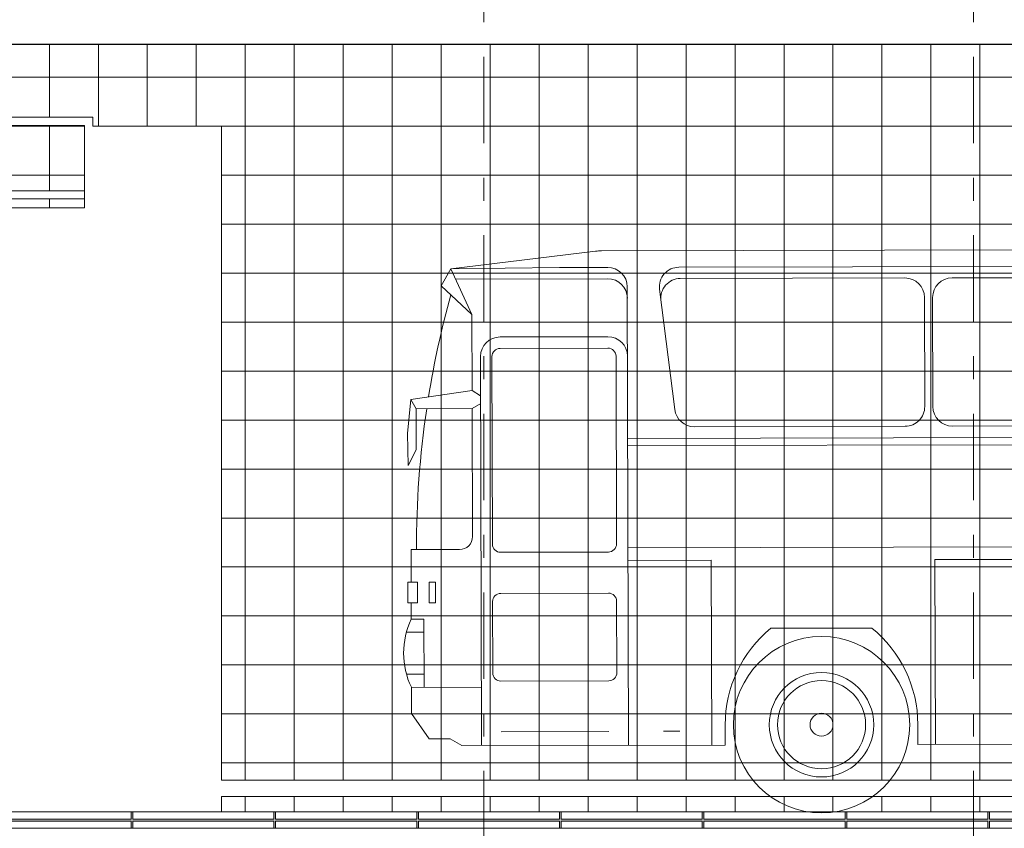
# Model space of a CAD drawing. Header units: centimetres. Extents: x -396 to 14490, y -515 to 1122.
# Tile 62 of 73: x 11843 to 12446, y 12 to 507. Entities that reach past the tile are written whole.
import ezdxf
from ezdxf.enums import TextEntityAlignment as Align

# ---------------------------------------------------------------- set-up
doc = ezdxf.new("R2010")
doc.units = ezdxf.units.CM
doc.header["$MEASUREMENT"] = 0
doc.linetypes.add('Przerywana podwójnie', pattern=[109.361107, 52.916665, -21.166666, 14.111111, -21.166666])
for name, color, linetype, lineweight in [('0_Nr_pióra__21', 7, 'Continuous', 20), ('0_Nr_pióra__93', 9, 'Continuous', 20), ('299-A Wymiary Opisy_Nr_pióra__11', 7, 'Continuous', 0), ('320 - W Umeblowanie_Nr_pióra__2', 7, 'Continuous', 20), ('410-K Osie główne_Nr_pióra__11', 7, 'Continuous', 0), ('420-K Ściany_Nr_pióra__13', 7, 'Continuous', 25), ('460 - Stropy_Nr_pióra__11', 7, 'Continuous', 0), ('Nowe_199-Z Wymiary i opisy_Nr_pióra__135', 5, 'Continuous', 20)]:
    doc.layers.add(name, color=color, linetype=linetype, lineweight=lineweight)
for name, color, linetype in [('299-A Wymiary Opisy', 7, 'Continuous'), ('320 - W Umeblowanie', 7, 'Continuous'), ('410-K Osie główne', 7, 'Continuous'), ('420-K Ściany', 7, 'Continuous'), ('460 - Stropy', 7, 'Continuous')]:
    doc.layers.add(name, color=color, linetype=linetype)
doc.styles.add('STYL_AUTOMATYCZNY_1', font='arial.ttf')
doc.styles.add('STYL_AUTOMATYCZNY_2', font='arial.ttf')
doc.dimstyles.new('STYL_AUTOMATYCZNY__2', dxfattribs={"dimtxt": 13, "dimasz": 7.6, "dimexe": 0.18, "dimexo": 0.0625, "dimgap": 0, "dimtad": 1, "dimdec": 0, "dimzin": 0, "dimdsep": 46, "dimtxsty": 'STYL_AUTOMATYCZNY_1', "dimblk": 'ARROWHEAD_2', "dimblk1": 'ARROWHEAD_2', "dimblk2": 'ARROWHEAD_2', "dimcen": 0.09, "dimclrd": 7, "dimclre": 7, "dimclrt": 7, "dimadec": 0, "dimazin": 0, "dimtfac": 1, "dimtdec": 4, "dimtmove": 0, "dimatfit": 3, "dimfxl": 0, "dimtolj": 1, "dimtzin": 0, "dimarcsym": 0})
doc.dimstyles.new('STYL_AUTOMATYCZNY__3', dxfattribs={"dimtxt": 0.18, "dimasz": 14.592, "dimexe": 0.18, "dimexo": 0.0625, "dimgap": 0, "dimtad": 0, "dimtih": 1, "dimtoh": 1, "dimdec": 4, "dimzin": 0, "dimdsep": 46, "dimcen": 0.09, "dimadec": 0, "dimazin": 0, "dimtfac": 1, "dimtdec": 4, "dimtmove": 0, "dimatfit": 3, "dimldrblk": 'ARROWHEAD_5', "dimfxl": 0, "dimtolj": 1, "dimtzin": 0, "dimarcsym": 0})

# ---------------------------------------------------------------- blocks, each defined once
blk = doc.blocks.new('ElemPrzekroju_161_2', base_point=(13661.33, 21.87))
at = {"layer": '460 - Stropy', "linetype": 'Continuous', "lineweight": 0, "true_color": 0x000000}
for points in [[(11911.45, 11.87), (11912.45, 11.87), (11912.45, 21.87), (11911.45, 21.87)], [(11998.9, 11.87), (11999.9, 11.87), (11999.9, 21.87), (11998.9, 21.87)], [(12086.36, 11.87), (12087.36, 11.87), (12087.36, 21.87), (12086.36, 21.87)], [(12173.82, 11.87), (12174.82, 11.87), (12174.82, 21.87), (12173.82, 21.87)], [(12261.28, 11.87), (12262.28, 11.87), (12262.28, 21.87), (12261.28, 21.87)], [(12348.74, 11.87), (12349.74, 11.87), (12349.74, 21.87), (12348.74, 21.87)], [(12436.2, 11.87), (12437.2, 11.87), (12437.2, 21.87), (12436.2, 21.87)], [(11911.45, 16.24), (11911.45, 17.51), (11824.99, 17.51), (11824.99, 16.24)], [(11998.9, 16.24), (11998.9, 17.51), (11912.45, 17.51), (11912.45, 16.24)], [(11999.9, 16.24), (12086.36, 16.24), (12086.36, 17.51), (11999.9, 17.51)], [(12173.82, 16.24), (12173.82, 17.51), (12087.36, 17.51), (12087.36, 16.24)], [(12174.82, 16.24), (12261.28, 16.24), (12261.28, 17.51), (12174.82, 17.51)], [(12348.74, 16.24), (12348.74, 17.51), (12262.28, 17.51), (12262.28, 16.24)], [(12349.74, 16.24), (12436.2, 16.24), (12436.2, 17.51), (12349.74, 17.51)], [(12523.65, 16.24), (12523.65, 17.51), (12437.2, 17.51), (12437.2, 16.24)]]:
    blk.add_hatch(color=18, dxfattribs=at).paths.add_polyline_path(points)
at = {"layer": '460 - Stropy_Nr_pióra__11', "color": 7, "linetype": 'Continuous', "lineweight": 0}
for p, q in [((11824.99, 21.87), (11911.45, 21.87)), ((11911.45, 21.87), (11911.45, 17.51)), ((11912.45, 21.87), (11911.45, 21.87)), ((11912.45, 21.87), (11998.9, 21.87)), ((11912.45, 21.87), (11912.45, 17.51)), ((11998.9, 21.87), (11998.9, 17.51)), ((11999.9, 21.87), (11998.9, 21.87)), ((11999.9, 21.87), (12086.36, 21.87)), ((11999.9, 21.87), (11999.9, 17.51)), ((12086.36, 21.87), (12086.36, 17.51)), ((12087.36, 21.87), (12086.36, 21.87)), ((12087.36, 21.87), (12173.82, 21.87)), ((12087.36, 21.87), (12087.36, 17.51)), ((12173.82, 21.87), (12173.82, 17.51)), ((12174.82, 21.87), (12173.82, 21.87)), ((12174.82, 21.87), (12261.28, 21.87)), ((12174.82, 21.87), (12174.82, 17.51)), ((12261.28, 21.87), (12261.28, 17.51)), ((12262.28, 21.87), (12261.28, 21.87)), ((12262.28, 21.87), (12348.74, 21.87)), ((12262.28, 21.87), (12262.28, 17.51)), ((12348.74, 21.87), (12348.74, 17.51)), ((12349.74, 21.87), (12348.74, 21.87)), ((12349.74, 21.87), (12436.2, 21.87)), ((12349.74, 21.87), (12349.74, 17.51)), ((12436.2, 21.87), (12436.2, 17.51)), ((12437.2, 21.87), (12436.2, 21.87)), ((12437.2, 21.87), (12523.65, 21.87)), ((12437.2, 21.87), (12437.2, 17.51)), ((11911.45, 17.51), (11824.99, 17.51)), ((11911.45, 16.24), (11824.99, 16.24)), ((11911.45, 16.24), (11911.45, 11.87)), ((11998.9, 17.51), (11912.45, 17.51)), ((11912.45, 16.24), (11912.45, 11.87)), ((11998.9, 16.24), (11912.45, 16.24)), ((11998.9, 16.24), (11998.9, 11.87)), ((12086.36, 17.51), (11999.9, 17.51)), ((11999.9, 16.24), (11999.9, 11.87)), ((12086.36, 16.24), (11999.9, 16.24)), ((12086.36, 16.24), (12086.36, 11.87)), ((12173.82, 17.51), (12087.36, 17.51)), ((12087.36, 16.24), (12087.36, 11.87)), ((12173.82, 16.24), (12087.36, 16.24)), ((12173.82, 16.24), (12173.82, 11.87)), ((12261.28, 17.51), (12174.82, 17.51)), ((12174.82, 16.24), (12174.82, 11.87)), ((12261.28, 16.24), (12174.82, 16.24)), ((12261.28, 16.24), (12261.28, 11.87)), ((12348.74, 17.51), (12262.28, 17.51)), ((12262.28, 16.24), (12262.28, 11.87)), ((12348.74, 16.24), (12262.28, 16.24)), ((12348.74, 16.24), (12348.74, 11.87)), ((12436.2, 17.51), (12349.74, 17.51)), ((12349.74, 16.24), (12349.74, 11.87)), ((12436.2, 16.24), (12349.74, 16.24)), ((12436.2, 16.24), (12436.2, 11.87)), ((12523.65, 17.51), (12437.2, 17.51)), ((12437.2, 16.24), (12437.2, 11.87)), ((12523.65, 16.24), (12437.2, 16.24)), ((11824.99, 11.87), (11911.45, 11.87)), ((11912.45, 11.87), (11911.45, 11.87)), ((11912.45, 11.87), (11998.9, 11.87)), ((11999.9, 11.87), (11998.9, 11.87)), ((11999.9, 11.87), (12086.36, 11.87)), ((12087.36, 11.87), (12086.36, 11.87)), ((12087.36, 11.87), (12173.82, 11.87)), ((12174.82, 11.87), (12173.82, 11.87)), ((12174.82, 11.87), (12261.28, 11.87)), ((12262.28, 11.87), (12261.28, 11.87)), ((12262.28, 11.87), (12348.74, 11.87)), ((12349.74, 11.87), (12348.74, 11.87)), ((12349.74, 11.87), (12436.2, 11.87)), ((12437.2, 11.87), (12436.2, 11.87)), ((12437.2, 11.87), (12523.65, 11.87))]:
    blk.add_line(p, q, dxfattribs=at)
blk = doc.blocks.new('ElemPrzekroju_169_2', base_point=(13661.33, 21.87))
at = {"layer": '420-K Ściany_Nr_pióra__13', "color": 7, "linetype": 'Continuous', "lineweight": 25}
blk.add_line((13601.85, 491.87), (10655.46, 491.87), dxfattribs=at)
blk = doc.blocks.new('Symbol autobusu[4]_2', base_point=(12076.87, 20.68))
at = {"layer": '320 - W Umeblowanie_Nr_pióra__2', "color": 7, "linetype": 'Continuous', "lineweight": 20}
for p, q in [((12195.96, 365.3), (12107.19, 354.46)), ((12890.62, 367.2), (12199.52, 365.53)), ((13246.53, 357.92), (12246.96, 355.49)), ((12107.19, 354.46), (12101.38, 344.07)), ((12173.87, 355.32), (12107.19, 354.46)), ((12120.23, 326.6), (12107.19, 354.46)), ((12203.34, 355.39), (12173.87, 355.32)), ((12101.38, 344.07), (12120.23, 326.6)), ((12203.36, 348.46), (12110.11, 348.23)), ((12385.36, 348.9), (12247.84, 348.56)), ((12547.42, 349.29), (12414.36, 348.97)), ((12216.06, 62.73), (12215.37, 343.42)), ((12244.48, 268.28), (12235.08, 341.98)), ((12397.39, 336.93), (12397.55, 270.14)), ((12402.39, 336.94), (12402.55, 270.15)), ((12120.23, 326.6), (12120.34, 279.9)), ((12137.45, 312.79), (12203.45, 312.95)), ((12137.47, 305.79), (12203.46, 305.95)), ((12126.06, 62.51), (12125.48, 300.76)), ((12132.76, 185.88), (12132.48, 300.78)), ((12208.48, 300.96), (12208.76, 186.06)), ((12120.34, 279.9), (12082.68, 274.56)), ((12120.34, 279.9), (12125.54, 276.67)), ((12082.68, 274.56), (12080.64, 253.69)), ((12086.03, 268.79), (12082.68, 274.56)), ((12120.37, 268.87), (12125.55, 272.13)), ((12086.03, 268.79), (12120.37, 268.87)), ((12086.09, 243.69), (12086.03, 268.79)), ((12120.37, 268.87), (12120.56, 190.6)), ((12080.64, 253.69), (12081.11, 234.08)), ((12385.58, 258.11), (12256.41, 257.8)), ((12414.58, 258.18), (12547.64, 258.51)), ((12215.6, 250.66), (13280.96, 253.25)), ((12215.61, 246.21), (13283.35, 248.8)), ((12081.11, 234.08), (12086.09, 243.69)), ((12112.58, 182.58), (12082.88, 182.51)), ((12082.88, 182.51), (12082.93, 162.58)), ((12203.77, 181.05), (12137.77, 180.89)), ((13251.2, 186.17), (12215.76, 183.65)), ((12215.78, 175.95), (12266.77, 176.08)), ((12266.77, 176.08), (12267.05, 62.85)), ((12558.84, 176.79), (12403.78, 176.41)), ((12403.78, 176.41), (12404.06, 63.18)), ((12080.93, 162.57), (12086.76, 162.59)), ((12080.93, 162.57), (12080.96, 149.94)), ((12086.76, 162.59), (12086.79, 149.95)), ((12094.06, 162.6), (12097.89, 162.61)), ((12094.06, 162.6), (12094.09, 149.97)), ((12097.89, 162.61), (12097.92, 149.98)), ((12137.83, 155.73), (12203.83, 155.89)), ((12208.84, 150.91), (12208.95, 107.19)), ((12086.79, 149.95), (12080.96, 149.94)), ((12082.96, 149.94), (12082.98, 139.96)), ((12097.92, 149.98), (12094.09, 149.97)), ((12132.95, 107.01), (12132.85, 150.72)), ((12082.98, 139.96), (12090.73, 139.98)), ((12090.73, 139.98), (12090.83, 98.21)), ((12365.12, 134.53), (12303.25, 134.38)), ((12090.75, 131.91), (12080.04, 131.88)), ((12090.81, 106.28), (12080.11, 106.26)), ((12083.08, 98.19), (12125.97, 98.3)), ((12083.12, 82.25), (12083.08, 98.19)), ((12203.96, 102.18), (12137.96, 102.02)), ((12093.91, 66.63), (12083.12, 82.25)), ((12275.36, 62.87), (12275.33, 75.16)), ((12393.36, 63.16), (12393.33, 75.44)), ((12106.85, 66.66), (12093.91, 66.63)), ((12114.08, 62.48), (12106.85, 66.66)), ((12204.03, 71.17), (12138.04, 71.01)), ((12247.55, 71.28), (12237.55, 71.25)), ((12275.36, 62.87), (12114.08, 62.48)), ((12393.36, 63.16), (12909.71, 64.41))]:
    blk.add_line(p, q, dxfattribs=at)
for radius in [54, 32, 27, 7]:
    blk.add_circle((12334.33, 75.3), radius, dxfattribs=at)
for centre, radius, start, end in [((12199.6, 335.53), 30, 90.13913, 96.96259), ((12203.37, 343.39), 12, 0.13913, 90.13913), ((12246.99, 343.49), 12, 90.13913, 187.26415), ((12203.39, 336.46), 12, 0.13913, 90.13913), ((12247.87, 336.56), 12, 90.13913, 187.26415), ((12385.39, 336.9), 12, 0.13913, 90.13913), ((12414.39, 336.97), 12, 90.13913, 180.13913), ((12664.33, 183.92), 578.13, 164.48093, 170.82474), ((12137.48, 300.79), 12, 90.13913, 180.13913), ((12203.48, 300.95), 12, 0.13913, 90.13913), ((12137.48, 300.79), 5, 90.13913, 180.13913), ((12203.48, 300.95), 5, 0.13913, 90.13913), ((12664.33, 183.92), 578.13, 171.55703, 180.13913), ((12256.38, 269.8), 12, 187.26415, 270.13913), ((12385.55, 270.11), 12, 270.13913, 0.13913), ((12414.55, 270.18), 12, 180.13913, 270.13913), ((12112.56, 190.58), 8, 270.13913, 0.13913), ((12137.76, 185.89), 5, 180.13913, 270.13913), ((12203.76, 186.05), 5, 270.13913, 0.13913), ((12137.85, 150.73), 5, 90.13913, 180.13913), ((12203.84, 150.89), 5, 0.13913, 90.13913), ((12127.52, 119.19), 49.15, 154.9939, 205.28436), ((12351.7, 75.34), 76.37, 129.37605, 180.13913), ((12316.96, 75.26), 76.37, 0.13913, 50.90221), ((12137.95, 107.02), 5, 180.13913, 270.13913), ((12203.95, 107.18), 5, 270.13913, 0.13913)]:
    blk.add_arc(centre, radius, start, end, dxfattribs=at)
blk = doc.blocks.new('*D319', base_point=(13661.33, 21.87))
at = {"layer": '299-A Wymiary Opisy_Nr_pióra__11', "color": 7, "linetype": 'Continuous', "lineweight": 0}
for p, q in [((13703.89, 434.76), (13713.89, 428.99)), ((13716.39, 431.87), (13701.39, 431.87)), ((13708.89, 21.87), (13708.89, 431.87)), ((13703.89, 24.76), (13713.89, 18.99)), ((13716.39, 21.87), (13701.39, 21.87)), ((13708.89, 16.98), (13708.89, 21.87))]:
    blk.add_line(p, q, dxfattribs=at)
at = {"layer": '299-A Wymiary Opisy_Nr_pióra__11', "color": 7, "lineweight": 0, "insert": (13706.29, 212), "char_height": 13, "attachment_point": 7, "rotation": 90, "style": 'STYL_AUTOMATYCZNY_1'}
blk.add_mtext('\\A1;{\\pql;\\fArial|b0|i0|c238|p0;\\W1.000000;410}', dxfattribs=at)
blk = doc.blocks.new('ARROWHEAD_2')
at = {"color": 0, "linetype": 'Continuous', "lineweight": 0}
for p, q in [((0, 0), (-1, 0)), ((-0.378, -0.655), (0.378, 0.655))]:
    blk.add_line(p, q, dxfattribs=at)
blk = doc.blocks.new('*D320', base_point=(13661.33, 21.87))
at = {"layer": '299-A Wymiary Opisy_Nr_pióra__11', "color": 7, "linetype": 'Continuous', "lineweight": 0}
for p, q in [((13716.39, 574.04), (13701.39, 574.04)), ((13713.89, 571.15), (13703.89, 576.92)), ((13708.89, 574.04), (13708.89, 578.93)), ((13708.89, 431.87), (13708.89, 574.04)), ((13703.89, 434.76), (13713.89, 428.99)), ((13716.39, 431.87), (13701.39, 431.87))]:
    blk.add_line(p, q, dxfattribs=at)
at = {"layer": '299-A Wymiary Opisy_Nr_pióra__11', "color": 7, "lineweight": 0, "insert": (13706.29, 488.08), "char_height": 13, "attachment_point": 7, "rotation": 90, "style": 'STYL_AUTOMATYCZNY_1'}
blk.add_mtext('\\A1;{\\pql;\\fArial|b0|i0|c238|p0;\\W1.000000;142}', dxfattribs=at)
blk = doc.blocks.new('ARROWHEAD_5')
at = {"linetype": 'Continuous', "lineweight": 0}
blk.add_hatch(color=0, dxfattribs=at).paths.add_polyline_path([(-1, 0.2679), (0, 0), (-1, -0.2679)])
at = {"color": 0, "linetype": 'Continuous', "lineweight": 0}
blk.add_line((0, 0), (-1, 0), dxfattribs=at)
blk = doc.blocks.new('Standardowy znacznik osi[10]_2', base_point=(12427.52, 1021.87))
at = {"layer": '410-K Osie główne_Nr_pióra__11', "color": 7, "linetype": 'Przerywana podwójnie', "lineweight": 0}
blk.add_line((12427.52, 921.87), (12427.52, -278.13), dxfattribs=at)
at = {"layer": '410-K Osie główne_Nr_pióra__11', "color": 7, "lineweight": 0, "style": 'STYL_AUTOMATYCZNY_2'}
for tag, p in [('AC_MarkerText_1_0', (12427.52, 1044.37)), ('AC_MarkerText_1_1', (12427.52, -385.63))]:
    blk.add_attdef(tag, text='', height=15, rotation=360, dxfattribs=at).set_placement(p, align=Align.TOP_CENTER)
blk = doc.blocks.new('Standardowy znacznik osi[15]_2', base_point=(12127.52, 1021.87))
at = {"layer": '410-K Osie główne_Nr_pióra__11', "color": 7, "linetype": 'Przerywana podwójnie', "lineweight": 0}
blk.add_line((12127.52, 921.87), (12127.52, -278.13), dxfattribs=at)
at = {"layer": '410-K Osie główne_Nr_pióra__11', "color": 7, "lineweight": 0, "style": 'STYL_AUTOMATYCZNY_2'}
for tag, p in [('AC_MarkerText_1_0', (12127.52, 1044.37)), ('AC_MarkerText_1_1', (12127.52, -385.63))]:
    blk.add_attdef(tag, text='', height=15, rotation=360, dxfattribs=at).set_placement(p, align=Align.TOP_CENTER)

msp = doc.modelspace()

# ---------------------------------------------------------------- hatches: boundary and pattern name
at = {"layer": '0_Nr_pióra__93', "linetype": 'Continuous', "lineweight": 20}
h = msp.add_hatch(dxfattribs=at)
h.set_pattern_fill('Siatka_30x30_0002', color=9, style=0, pattern_type=2)
h.set_pattern_definition([(0, (13661.33, 21.874), (0, 30), []), (90, (13661.33, 21.874), (-30, 0), [])])
h.paths.add_polyline_path([(10667.32, 491.87), (10667.32, 436.27), (11040.39, 436.27), (11040.39, 439.21), (11081.04, 439.21), (11081.04, 442.37), (11081.04, 447.37), (11161.61, 447.37), (11166.54, 447.37), (11166.54, 442.37), (11166.54, 441.87), (11245.39, 441.87), (11245.39, 41.26), (11775.02, 41.26), (11775.02, 391.87), (11882.96, 391.87), (11882.96, 441.87), (11882.96, 441.87), (11882.96, 442.37), (11807.39, 442.37), (11807.39, 402.37), (11882.89, 402.37), (11882.89, 397.37), (11807.39, 397.37), (11802.39, 397.37), (11802.39, 442.37), (11802.39, 447.37), (11882.96, 447.37), (11887.96, 447.37), (11887.96, 442.37), (11887.96, 441.87), (11966.74, 441.87), (11966.74, 41.26), (13528.63, 41.26, -0.627003), (13528.63, 31.37), (11966.74, 31.37), (11966.74, 21.87), (13604.53, 21.87), (13604.53, 491.87)])

# ---------------------------------------------------------------- linework, layer by layer
at = {"layer": '0_Nr_pióra__21', "color": 7, "linetype": 'Continuous', "lineweight": 20, "flags": 128}
for points in [[(13604.53, 491.87), (10667.32, 491.87)], [(13528.63, 31.37), (11966.74, 31.37), (11966.74, 21.87), (13604.53, 21.87)]]:
    msp.add_lwpolyline(points, dxfattribs=at)
msp.add_lwpolyline([(11245.39, 41.26), (11775.02, 41.26), (11775.02, 391.87), (11882.96, 391.87), (11882.96, 441.87), (11882.96, 441.87), (11882.96, 442.37), (11807.39, 442.37), (11807.39, 402.37), (11882.89, 402.37), (11882.89, 397.37), (11807.39, 397.37), (11802.39, 397.37), (11802.39, 442.37), (11802.39, 447.37), (11882.96, 447.37), (11887.96, 447.37), (11887.96, 442.37), (11887.96, 441.87), (11966.74, 441.87), (11966.74, 41.26), (13528.63, 41.26, -0.627003)], format="xyb", dxfattribs=at)

# ---------------------------------------------------------------- block references
at = {"layer": '320 - W Umeblowanie', "color": 7, "linetype": 'Continuous', "lineweight": 13}
msp.add_blockref('Symbol autobusu[4]_2', (12076.87, 20.68), dxfattribs=at)
at = {"layer": '410-K Osie główne', "color": 7, "linetype": 'Continuous', "lineweight": 20}
for name, p in [('Standardowy znacznik osi[15]_2', (12127.52, 1021.87)), ('Standardowy znacznik osi[10]_2', (12427.52, 1021.87))]:
    msp.add_blockref(name, p, dxfattribs=at)
at = {"layer": '420-K Ściany', "lineweight": 0}
msp.add_blockref('ElemPrzekroju_169_2', (13661.33, 21.87), dxfattribs=at)
at = {"layer": '460 - Stropy', "lineweight": 0}
msp.add_blockref('ElemPrzekroju_161_2', (13661.33, 21.87), dxfattribs=at)

# ---------------------------------------------------------------- dimensions: what is measured, and where the dimension line sits
at = {"layer": '299-A Wymiary Opisy', "color": 7, "linetype": 'Continuous', "lineweight": 0}
for base, p1, p2, picture, middle in [((13708.89, 574.04), (10591.68, 431.87), (13665.19, 574.04), '*D320', (13699.79, 502.92)), ((13708.89, 431.87), (12070.81, 21.87), (10591.68, 431.87), '*D319', (13699.79, 226.84))]:
    dim = msp.add_linear_dim(base=base, p1=p1, p2=p2, angle=90, dimstyle='STYL_AUTOMATYCZNY__2', dxfattribs=at)
    dim.commit()
    dim.dimension.update_dxf_attribs({"geometry": picture, "text_midpoint": middle, "dimtype": 160, "text_rotation": 90})

# ---------------------------------------------------------------- leaders
at = {"layer": 'Nowe_199-Z Wymiary i opisy_Nr_pióra__135', "color": 5, "linetype": 'Continuous', "lineweight": 20, "annotation_type": 0, "has_hookline": 1, "hookline_direction": 0, "text_width": 856.1}
msp.add_leader([(11462.93, 517.5), (11462.93, -513.37), (11510.5, -509.62)], dimstyle='STYL_AUTOMATYCZNY__3', dxfattribs=at)

doc.saveas('drawing.dxf')
